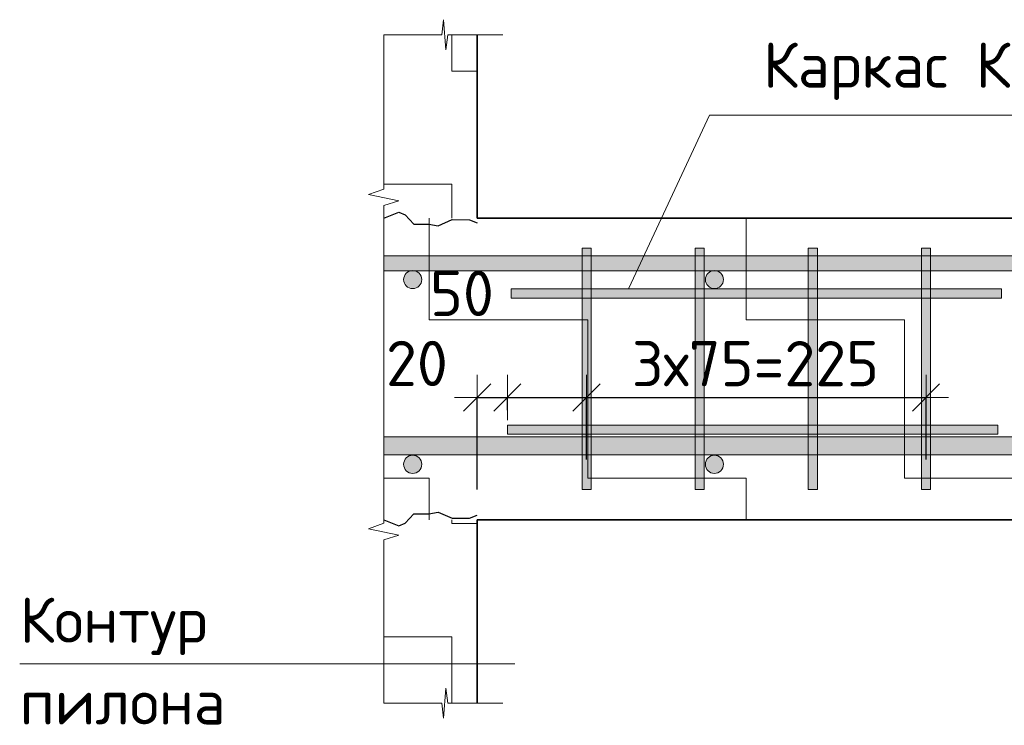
# Model space of a CAD drawing. Header units: metres. Extents: x -38 to 99, y -15 to 21.
# Tile 67 of 88: x 76.589 to 77.241, y 3.091 to 3.559. Entities that reach past the tile are written whole.
import ezdxf

# ---------------------------------------------------------------- set-up
doc = ezdxf.new("R2010")
doc.units = ezdxf.units.M
doc.header["$PDMODE"] = 65
doc.layers.add('XR$3$Размерная линия (1)', color=7, linetype='Continuous', lineweight=13)
doc.layers.add('XR$5$Размерная линия (1)', color=7, linetype='Continuous', lineweight=13)
doc.styles.add('ISOCPEUR', font='txt')
doc.dimstyles.new('DIMSTYLE_23', dxfattribs={"dimtxt": 0.03, "dimasz": 0.03, "dimexe": 0, "dimexo": 0, "dimgap": 0.015, "dimtad": 2, "dimdec": 0, "dimlfac": 1000, "dimrnd": 5, "dimzin": 12, "dimdsep": 46, "dimtxsty": 'ISOCPEUR', "dimblk1": 'ALL_ML_STRICH', "dimblk2": 'ALL_ML_STRICH', "dimsah": 1, "dimcen": 0, "dimclrd": 7, "dimclre": 256, "dimclrt": 7, "dimadec": 0, "dimazin": 0, "dimtfac": 1, "dimtdec": 0, "dimtix": 1, "dimtmove": 2, "dimatfit": 3, "dimfxl": 0, "dimtvp": 1.2, "dimtzin": 0, "dimlwd": 0, "dimlwe": -3, "dimarcsym": 0})
doc.dimstyles.new('DIMSTYLE_24', dxfattribs={"dimtxt": 0.03, "dimasz": 0.03, "dimexe": 0, "dimexo": 0, "dimgap": 0.015, "dimtad": 2, "dimdec": 0, "dimlfac": 1000, "dimrnd": 5, "dimzin": 12, "dimdsep": 46, "dimtxsty": 'ISOCPEUR', "dimblk1": 'ALL_ML_STRICH', "dimblk2": 'ALL_ML_STRICH', "dimsah": 1, "dimcen": 0, "dimclrd": 7, "dimclre": 256, "dimclrt": 7, "dimadec": 0, "dimazin": 0, "dimtfac": 1, "dimtdec": 0, "dimtix": 1, "dimtmove": 2, "dimatfit": 3, "dimfxl": 0, "dimtzin": 0, "dimlwd": 0, "dimlwe": -3, "dimarcsym": 0})
pattern_1 = [(0, (0.15, 0.15), (0.075, 0.075), [0.075, -0.075]), (90, (0.15, 0.15), (-0.075, 0.075), [0.075, -0.075])]
pattern_2 = [(0, (0.21, 0.21), (0.105, 0.105), [0.105, -0.105]), (90, (0.21, 0.21), (-0.105, 0.105), [0.105, -0.105])]

# ---------------------------------------------------------------- blocks, each defined once
blk = doc.blocks.new('ЭЛЕМЕНТ_УЗОРА_9')
at = {"color": 7, "linetype": 'Continuous', "lineweight": 13, "transparency": 33554687}
blk.add_line((76.82986, 3.54913), (76.82986, 3.54913), dxfattribs=at)
for points in [[(76.82986, 3.32759), (76.82986, 3.43592), (76.83986, 3.43902), (76.81986, 3.44323), (76.82986, 3.44678), (76.82986, 3.54913)], [(76.82986, 3.10605), (76.82986, 3.21438), (76.83986, 3.21748), (76.81986, 3.22169), (76.82986, 3.22524), (76.82986, 3.32759)]]:
    blk.add_lwpolyline(points, dxfattribs=at)
blk = doc.blocks.new('ЭЛЕМЕНТ_УЗОРА_10')
at = {"color": 7, "linetype": 'Continuous', "lineweight": 13, "transparency": 33554687}
blk.add_line((76.90886, 3.54913), (76.90886, 3.54913), dxfattribs=at)
blk.add_lwpolyline([(76.82986, 3.54913), (76.86849, 3.54913), (76.8696, 3.55913), (76.8711, 3.53913), (76.87236, 3.54913), (76.90886, 3.54913)], dxfattribs=at)
blk = doc.blocks.new('СЛОЖНЫЙ_ОБЪЕКТ_30')
at = {"linetype": 'Continuous', "lineweight": 13, "transparency": 33554687}
blk.add_hatch(color=7, dxfattribs=at).paths.add_polyline_path([(77.27536, 3.27059), (76.82986, 3.27059), (76.82986, 3.28259), (77.27536, 3.28259)], flags=16)
at = {"color": 7, "linetype": 'Continuous', "lineweight": 13, "transparency": 33554687}
blk.add_lwpolyline([(77.27536, 3.27059), (76.82986, 3.27059), (76.82986, 3.28259), (77.27536, 3.28259), (77.27536, 3.27059)], close=True, dxfattribs=at)
blk = doc.blocks.new('СЛОЖНЫЙ_ОБЪЕКТ_31')
at = {"linetype": 'Continuous', "lineweight": 13, "transparency": 33554687}
blk.add_hatch(color=7, dxfattribs=at).paths.add_polyline_path([(77.27536, 3.39259), (76.82986, 3.39259), (76.82986, 3.40259), (77.27536, 3.40259)], flags=16)
at = {"color": 7, "linetype": 'Continuous', "lineweight": 13, "transparency": 33554687}
blk.add_lwpolyline([(77.27536, 3.39259), (76.82986, 3.39259), (76.82986, 3.40259), (77.27536, 3.40259), (77.27536, 3.39259)], close=True, dxfattribs=at)
blk = doc.blocks.new('ЭЛЕМЕНТ_УЗОРА_12')
at = {"color": 7, "linetype": 'Continuous', "lineweight": 13, "transparency": 33554687}
blk.add_line((76.90886, 3.10605), (76.90886, 3.10605), dxfattribs=at)
blk.add_lwpolyline([(76.82986, 3.10605), (76.86849, 3.10605), (76.8696, 3.09605), (76.8711, 3.11605), (76.87236, 3.10605), (76.90886, 3.10605)], dxfattribs=at)
blk = doc.blocks.new('СЛОЖНЫЙ_ОБЪЕКТ_32')
at = {"linetype": 'Continuous', "lineweight": 13, "true_color": 0xababab, "transparency": 33554687}
blk.add_hatch(color=253, dxfattribs=at).paths.add_polyline_path([(76.9613, 3.24759), (76.9613, 3.40759), (76.9673, 3.40759), (76.9673, 3.24759)], flags=16)
at = {"color": 7, "linetype": 'Continuous', "lineweight": 13, "transparency": 33554687}
blk.add_lwpolyline([(76.9613, 3.24759), (76.9613, 3.40759), (76.9673, 3.40759), (76.9673, 3.24759), (76.9613, 3.24759)], close=True, dxfattribs=at)
blk = doc.blocks.new('СЛОЖНЫЙ_ОБЪЕКТ_33')
at = {"linetype": 'Continuous', "lineweight": 13, "true_color": 0xababab, "transparency": 33554687}
blk.add_hatch(color=253, dxfattribs=at).paths.add_polyline_path([(77.0363, 3.24759), (77.0363, 3.40759), (77.0423, 3.40759), (77.0423, 3.24759)], flags=16)
at = {"color": 7, "linetype": 'Continuous', "lineweight": 13, "transparency": 33554687}
blk.add_lwpolyline([(77.0363, 3.24759), (77.0363, 3.40759), (77.0423, 3.40759), (77.0423, 3.24759), (77.0363, 3.24759)], close=True, dxfattribs=at)
blk = doc.blocks.new('СЛОЖНЫЙ_ОБЪЕКТ_34')
at = {"linetype": 'Continuous', "lineweight": 13, "true_color": 0xababab, "transparency": 33554687}
blk.add_hatch(color=253, dxfattribs=at).paths.add_polyline_path([(77.1113, 3.24759), (77.1113, 3.40759), (77.1173, 3.40759), (77.1173, 3.24759)], flags=16)
at = {"color": 7, "linetype": 'Continuous', "lineweight": 13, "transparency": 33554687}
blk.add_lwpolyline([(77.1113, 3.24759), (77.1113, 3.40759), (77.1173, 3.40759), (77.1173, 3.24759), (77.1113, 3.24759)], close=True, dxfattribs=at)
blk = doc.blocks.new('СЛОЖНЫЙ_ОБЪЕКТ_35')
at = {"linetype": 'Continuous', "lineweight": 13, "true_color": 0xababab, "transparency": 33554687}
blk.add_hatch(color=253, dxfattribs=at).paths.add_polyline_path([(77.1863, 3.24759), (77.1863, 3.40759), (77.1923, 3.40759), (77.1923, 3.24759)], flags=16)
at = {"color": 7, "linetype": 'Continuous', "lineweight": 13, "transparency": 33554687}
blk.add_lwpolyline([(77.1863, 3.24759), (77.1863, 3.40759), (77.1923, 3.40759), (77.1923, 3.24759), (77.1863, 3.24759)], close=True, dxfattribs=at)
blk = doc.blocks.new('СЛОЖНЫЙ_ОБЪЕКТ_36')
at = {"linetype": 'Continuous', "lineweight": 13, "true_color": 0xababab, "transparency": 33554687}
blk.add_hatch(color=253, dxfattribs=at).paths.add_polyline_path([(77.2393, 3.38059), (76.9143, 3.38059), (76.9143, 3.37459), (77.2393, 3.37459)])
at = {"color": 7, "linetype": 'Continuous', "lineweight": 13, "transparency": 33554687}
blk.add_lwpolyline([(77.2393, 3.38059), (76.9143, 3.38059), (76.9143, 3.37459), (77.2393, 3.37459), (77.2393, 3.38059)], close=True, dxfattribs=at)
blk = doc.blocks.new('СЛОЖНЫЙ_ОБЪЕКТ_37')
at = {"linetype": 'Continuous', "lineweight": 13, "true_color": 0xababab, "transparency": 33554687}
blk.add_hatch(color=253, dxfattribs=at).paths.add_polyline_path([(77.23686, 3.29029), (76.91186, 3.29029), (76.91186, 3.28429), (77.23686, 3.28429)])
at = {"color": 7, "linetype": 'Continuous', "lineweight": 13, "transparency": 33554687}
blk.add_lwpolyline([(77.23686, 3.29029), (76.91186, 3.29029), (76.91186, 3.28429), (77.23686, 3.28429), (77.23686, 3.29029)], close=True, dxfattribs=at)
blk = doc.blocks.new('ALL_ML_STRICH')
at = {"color": 0, "linetype": 'ByBlock', "lineweight": -2}
for p, q in [((0, -0.5), (0, 0.5)), ((-0.3, -0.3), (0.3, 0.3)), ((-1, 0), (0.5, 0))]:
    blk.add_line(p, q, dxfattribs=at)
blk = doc.blocks.new('*D189')
at = {"layer": 'DEFPOINTS', "color": 7, "linetype": 'Continuous', "lineweight": 13, "transparency": 33554687}
for p in [(76.89186, 3.30861), (76.91186, 3.28029), (76.89186, 3.22759)]:
    blk.add_point(p, dxfattribs=at)
at = {"layer": 'XR$3$Размерная линия (1)', "color": 9, "linetype": 'Continuous', "lineweight": -2, "true_color": 0xc7c7c7, "transparency": 33554687}
for p, q in [((76.89186, 3.24759), (76.89186, 3.30861)), ((76.91186, 3.30029), (76.91186, 3.30861))]:
    blk.add_line(p, q, dxfattribs=at)
at = {"layer": 'XR$3$Размерная линия (1)', "color": 7, "linetype": 'Continuous', "lineweight": -2, "transparency": 33554687}
blk.add_line((76.89186, 3.30861), (76.91186, 3.30861), dxfattribs=at)
at = {"layer": 'XR$3$Размерная линия (1)', "color": 7, "linetype": 'Continuous', "lineweight": 13, "transparency": 33554687, "xscale": 0.03, "yscale": 0.03, "zscale": 0.03, "rotation": 180}
blk.add_blockref('ALL_ML_STRICH', (76.89186, 3.30861), dxfattribs=at)
at = {"layer": 'XR$3$Размерная линия (1)', "color": 7, "linetype": 'Continuous', "lineweight": 13, "transparency": 33554687, "xscale": 0.03, "yscale": 0.03, "zscale": 0.03}
blk.add_blockref('ALL_ML_STRICH', (76.91186, 3.30861), dxfattribs=at)
at = {"layer": 'XR$3$Размерная линия (1)', "color": 7, "linetype": 'Continuous', "lineweight": 13, "transparency": 33554687, "insert": (76.85189, 3.33123), "char_height": 0.03, "width": 0.06, "attachment_point": 5, "style": 'ISOCPEUR'}
blk.add_mtext('\\A1;{20}', dxfattribs=at)
blk = doc.blocks.new('*D190')
at = {"layer": 'DEFPOINTS', "color": 7, "linetype": 'Continuous', "lineweight": 13, "transparency": 33554687}
for p in [(76.91186, 3.30861), (76.91186, 3.28029), (76.9643, 3.24759)]:
    blk.add_point(p, dxfattribs=at)
at = {"layer": 'XR$3$Размерная линия (1)', "color": 9, "linetype": 'Continuous', "lineweight": -2, "true_color": 0xc7c7c7, "transparency": 33554687}
for p, q in [((76.91186, 3.30029), (76.91186, 3.30861)), ((76.9643, 3.26759), (76.9643, 3.30861))]:
    blk.add_line(p, q, dxfattribs=at)
at = {"layer": 'XR$3$Размерная линия (1)', "color": 7, "linetype": 'Continuous', "lineweight": -2, "transparency": 33554687}
blk.add_line((76.91186, 3.30861), (76.9643, 3.30861), dxfattribs=at)
at = {"layer": 'XR$3$Размерная линия (1)', "color": 7, "linetype": 'Continuous', "lineweight": 13, "transparency": 33554687, "xscale": 0.03, "yscale": 0.03, "zscale": 0.03, "rotation": 180}
blk.add_blockref('ALL_ML_STRICH', (76.91186, 3.30861), dxfattribs=at)
at = {"layer": 'XR$3$Размерная линия (1)', "color": 7, "linetype": 'Continuous', "lineweight": 13, "transparency": 33554687, "xscale": 0.03, "yscale": 0.03, "zscale": 0.03}
blk.add_blockref('ALL_ML_STRICH', (76.9643, 3.30861), dxfattribs=at)
at = {"layer": 'XR$3$Размерная линия (1)', "color": 7, "linetype": 'Continuous', "lineweight": 13, "transparency": 33554687, "insert": (76.88172, 3.37766), "char_height": 0.03, "width": 0.06, "attachment_point": 5, "style": 'ISOCPEUR'}
blk.add_mtext('\\A1;{50}', dxfattribs=at)
blk = doc.blocks.new('*D191')
at = {"layer": 'DEFPOINTS', "color": 7, "linetype": 'Continuous', "lineweight": 13, "transparency": 33554687}
for p in [(76.9643, 3.30861), (76.9643, 3.24759), (77.1893, 3.24759)]:
    blk.add_point(p, dxfattribs=at)
at = {"layer": 'XR$3$Размерная линия (1)', "color": 9, "linetype": 'Continuous', "lineweight": -2, "true_color": 0xc7c7c7, "transparency": 33554687}
for p, q in [((76.9643, 3.26759), (76.9643, 3.30861)), ((77.1893, 3.26759), (77.1893, 3.30861))]:
    blk.add_line(p, q, dxfattribs=at)
at = {"layer": 'XR$3$Размерная линия (1)', "color": 7, "linetype": 'Continuous', "lineweight": -2, "transparency": 33554687}
blk.add_line((76.9643, 3.30861), (77.1893, 3.30861), dxfattribs=at)
at = {"layer": 'XR$3$Размерная линия (1)', "color": 7, "linetype": 'Continuous', "lineweight": 13, "transparency": 33554687, "xscale": 0.03, "yscale": 0.03, "zscale": 0.03, "rotation": 180}
blk.add_blockref('ALL_ML_STRICH', (76.9643, 3.30861), dxfattribs=at)
at = {"layer": 'XR$3$Размерная линия (1)', "color": 7, "linetype": 'Continuous', "lineweight": 13, "transparency": 33554687, "xscale": 0.03, "yscale": 0.03, "zscale": 0.03}
blk.add_blockref('ALL_ML_STRICH', (77.1893, 3.30861), dxfattribs=at)
at = {"layer": 'XR$3$Размерная линия (1)', "color": 7, "linetype": 'Continuous', "lineweight": 13, "transparency": 33554687, "insert": (76.9943, 3.34611), "char_height": 0.03, "width": 0.0015, "attachment_point": 1, "line_spacing_factor": 0.60241, "style": 'ISOCPEUR'}
blk.add_mtext('3х75=225', dxfattribs=at)
blk = doc.blocks.new('ЭЛЕМЕНТ_УЗОРА_20')
at = {"color": 7, "linetype": 'Continuous', "lineweight": 13, "transparency": 33554687}
blk.add_line((76.82986, 3.54913), (76.82986, 3.54913), dxfattribs=at)
for points in [[(76.82986, 3.32759), (76.82986, 3.43592), (76.83986, 3.43902), (76.81986, 3.44323), (76.82986, 3.44678), (76.82986, 3.54913)], [(76.82986, 3.10605), (76.82986, 3.21438), (76.83986, 3.21748), (76.81986, 3.22169), (76.82986, 3.22524), (76.82986, 3.32759)]]:
    blk.add_lwpolyline(points, dxfattribs=at)
blk = doc.blocks.new('ЭЛЕМЕНТ_УЗОРА_21')
at = {"color": 7, "linetype": 'Continuous', "lineweight": 13, "transparency": 33554687}
blk.add_line((76.90886, 3.54913), (76.90886, 3.54913), dxfattribs=at)
blk.add_lwpolyline([(76.82986, 3.54913), (76.86849, 3.54913), (76.8696, 3.55913), (76.8711, 3.53913), (76.87236, 3.54913), (76.90886, 3.54913)], dxfattribs=at)
blk = doc.blocks.new('СЛОЖНЫЙ_ОБЪЕКТ_69')
at = {"linetype": 'Continuous', "lineweight": 13, "transparency": 33554687}
blk.add_hatch(color=7, dxfattribs=at).paths.add_polyline_path([(77.27536, 3.27059), (76.82986, 3.27059), (76.82986, 3.28259), (77.27536, 3.28259)], flags=16)
at = {"color": 7, "linetype": 'Continuous', "lineweight": 13, "transparency": 33554687}
blk.add_lwpolyline([(77.27536, 3.27059), (76.82986, 3.27059), (76.82986, 3.28259), (77.27536, 3.28259), (77.27536, 3.27059)], close=True, dxfattribs=at)
blk = doc.blocks.new('СЛОЖНЫЙ_ОБЪЕКТ_70')
at = {"linetype": 'Continuous', "lineweight": 13, "transparency": 33554687}
blk.add_hatch(color=7, dxfattribs=at).paths.add_polyline_path([(77.27536, 3.39259), (76.82986, 3.39259), (76.82986, 3.40259), (77.27536, 3.40259)], flags=16)
at = {"color": 7, "linetype": 'Continuous', "lineweight": 13, "transparency": 33554687}
blk.add_lwpolyline([(77.27536, 3.39259), (76.82986, 3.39259), (76.82986, 3.40259), (77.27536, 3.40259), (77.27536, 3.39259)], close=True, dxfattribs=at)
blk = doc.blocks.new('ЭЛЕМЕНТ_УЗОРА_23')
at = {"color": 7, "linetype": 'Continuous', "lineweight": 13, "transparency": 33554687}
blk.add_line((76.90886, 3.10605), (76.90886, 3.10605), dxfattribs=at)
blk.add_lwpolyline([(76.82986, 3.10605), (76.86849, 3.10605), (76.8696, 3.09605), (76.8711, 3.11605), (76.87236, 3.10605), (76.90886, 3.10605)], dxfattribs=at)
blk = doc.blocks.new('СЛОЖНЫЙ_ОБЪЕКТ_71')
at = {"linetype": 'Continuous', "lineweight": 13, "true_color": 0xababab, "transparency": 33554687}
blk.add_hatch(color=253, dxfattribs=at).paths.add_polyline_path([(76.9613, 3.24759), (76.9613, 3.40759), (76.9673, 3.40759), (76.9673, 3.24759)], flags=16)
at = {"color": 7, "linetype": 'Continuous', "lineweight": 13, "transparency": 33554687}
blk.add_lwpolyline([(76.9613, 3.24759), (76.9613, 3.40759), (76.9673, 3.40759), (76.9673, 3.24759), (76.9613, 3.24759)], close=True, dxfattribs=at)
blk = doc.blocks.new('СЛОЖНЫЙ_ОБЪЕКТ_72')
at = {"linetype": 'Continuous', "lineweight": 13, "true_color": 0xababab, "transparency": 33554687}
blk.add_hatch(color=253, dxfattribs=at).paths.add_polyline_path([(77.0363, 3.24759), (77.0363, 3.40759), (77.0423, 3.40759), (77.0423, 3.24759)], flags=16)
at = {"color": 7, "linetype": 'Continuous', "lineweight": 13, "transparency": 33554687}
blk.add_lwpolyline([(77.0363, 3.24759), (77.0363, 3.40759), (77.0423, 3.40759), (77.0423, 3.24759), (77.0363, 3.24759)], close=True, dxfattribs=at)
blk = doc.blocks.new('СЛОЖНЫЙ_ОБЪЕКТ_73')
at = {"linetype": 'Continuous', "lineweight": 13, "true_color": 0xababab, "transparency": 33554687}
blk.add_hatch(color=253, dxfattribs=at).paths.add_polyline_path([(77.1113, 3.24759), (77.1113, 3.40759), (77.1173, 3.40759), (77.1173, 3.24759)], flags=16)
at = {"color": 7, "linetype": 'Continuous', "lineweight": 13, "transparency": 33554687}
blk.add_lwpolyline([(77.1113, 3.24759), (77.1113, 3.40759), (77.1173, 3.40759), (77.1173, 3.24759), (77.1113, 3.24759)], close=True, dxfattribs=at)
blk = doc.blocks.new('СЛОЖНЫЙ_ОБЪЕКТ_74')
at = {"linetype": 'Continuous', "lineweight": 13, "true_color": 0xababab, "transparency": 33554687}
blk.add_hatch(color=253, dxfattribs=at).paths.add_polyline_path([(77.1863, 3.24759), (77.1863, 3.40759), (77.1923, 3.40759), (77.1923, 3.24759)], flags=16)
at = {"color": 7, "linetype": 'Continuous', "lineweight": 13, "transparency": 33554687}
blk.add_lwpolyline([(77.1863, 3.24759), (77.1863, 3.40759), (77.1923, 3.40759), (77.1923, 3.24759), (77.1863, 3.24759)], close=True, dxfattribs=at)
blk = doc.blocks.new('СЛОЖНЫЙ_ОБЪЕКТ_75')
at = {"linetype": 'Continuous', "lineweight": 13, "true_color": 0xababab, "transparency": 33554687}
blk.add_hatch(color=253, dxfattribs=at).paths.add_polyline_path([(77.2393, 3.38059), (76.9143, 3.38059), (76.9143, 3.37459), (77.2393, 3.37459)])
at = {"color": 7, "linetype": 'Continuous', "lineweight": 13, "transparency": 33554687}
blk.add_lwpolyline([(77.2393, 3.38059), (76.9143, 3.38059), (76.9143, 3.37459), (77.2393, 3.37459), (77.2393, 3.38059)], close=True, dxfattribs=at)
blk = doc.blocks.new('СЛОЖНЫЙ_ОБЪЕКТ_76')
at = {"linetype": 'Continuous', "lineweight": 13, "true_color": 0xababab, "transparency": 33554687}
blk.add_hatch(color=253, dxfattribs=at).paths.add_polyline_path([(77.23686, 3.29029), (76.91186, 3.29029), (76.91186, 3.28429), (77.23686, 3.28429)])
at = {"color": 7, "linetype": 'Continuous', "lineweight": 13, "transparency": 33554687}
blk.add_lwpolyline([(77.23686, 3.29029), (76.91186, 3.29029), (76.91186, 3.28429), (77.23686, 3.28429), (77.23686, 3.29029)], close=True, dxfattribs=at)
blk = doc.blocks.new('*D402')
at = {"layer": 'DEFPOINTS', "color": 7, "linetype": 'Continuous', "lineweight": 13, "transparency": 33554687}
for p in [(76.89186, 3.30861), (76.91186, 3.28029), (76.89186, 3.22759)]:
    blk.add_point(p, dxfattribs=at)
at = {"layer": 'XR$5$Размерная линия (1)', "color": 9, "linetype": 'Continuous', "lineweight": -2, "true_color": 0xc7c7c7, "transparency": 33554687}
for p, q in [((76.89186, 3.24759), (76.89186, 3.30861)), ((76.91186, 3.30029), (76.91186, 3.30861))]:
    blk.add_line(p, q, dxfattribs=at)
at = {"layer": 'XR$5$Размерная линия (1)', "color": 7, "linetype": 'Continuous', "lineweight": -2, "transparency": 33554687}
blk.add_line((76.89186, 3.30861), (76.91186, 3.30861), dxfattribs=at)
at = {"layer": 'XR$5$Размерная линия (1)', "color": 7, "linetype": 'Continuous', "lineweight": 13, "transparency": 33554687, "xscale": 0.03, "yscale": 0.03, "zscale": 0.03, "rotation": 180}
blk.add_blockref('ALL_ML_STRICH', (76.89186, 3.30861), dxfattribs=at)
at = {"layer": 'XR$5$Размерная линия (1)', "color": 7, "linetype": 'Continuous', "lineweight": 13, "transparency": 33554687, "xscale": 0.03, "yscale": 0.03, "zscale": 0.03}
blk.add_blockref('ALL_ML_STRICH', (76.91186, 3.30861), dxfattribs=at)
at = {"layer": 'XR$5$Размерная линия (1)', "color": 7, "linetype": 'Continuous', "lineweight": 13, "transparency": 33554687, "insert": (76.85189, 3.33123), "char_height": 0.03, "width": 0.06, "attachment_point": 5, "style": 'ISOCPEUR'}
blk.add_mtext('\\A1;{20}', dxfattribs=at)
blk = doc.blocks.new('*D403')
at = {"layer": 'DEFPOINTS', "color": 7, "linetype": 'Continuous', "lineweight": 13, "transparency": 33554687}
for p in [(76.91186, 3.30861), (76.91186, 3.28029), (76.9643, 3.24759)]:
    blk.add_point(p, dxfattribs=at)
at = {"layer": 'XR$5$Размерная линия (1)', "color": 9, "linetype": 'Continuous', "lineweight": -2, "true_color": 0xc7c7c7, "transparency": 33554687}
for p, q in [((76.91186, 3.30029), (76.91186, 3.30861)), ((76.9643, 3.26759), (76.9643, 3.30861))]:
    blk.add_line(p, q, dxfattribs=at)
at = {"layer": 'XR$5$Размерная линия (1)', "color": 7, "linetype": 'Continuous', "lineweight": -2, "transparency": 33554687}
blk.add_line((76.91186, 3.30861), (76.9643, 3.30861), dxfattribs=at)
at = {"layer": 'XR$5$Размерная линия (1)', "color": 7, "linetype": 'Continuous', "lineweight": 13, "transparency": 33554687, "xscale": 0.03, "yscale": 0.03, "zscale": 0.03, "rotation": 180}
blk.add_blockref('ALL_ML_STRICH', (76.91186, 3.30861), dxfattribs=at)
at = {"layer": 'XR$5$Размерная линия (1)', "color": 7, "linetype": 'Continuous', "lineweight": 13, "transparency": 33554687, "xscale": 0.03, "yscale": 0.03, "zscale": 0.03}
blk.add_blockref('ALL_ML_STRICH', (76.9643, 3.30861), dxfattribs=at)
at = {"layer": 'XR$5$Размерная линия (1)', "color": 7, "linetype": 'Continuous', "lineweight": 13, "transparency": 33554687, "insert": (76.88172, 3.37766), "char_height": 0.03, "width": 0.06, "attachment_point": 5, "style": 'ISOCPEUR'}
blk.add_mtext('\\A1;{50}', dxfattribs=at)
blk = doc.blocks.new('*D404')
at = {"layer": 'DEFPOINTS', "color": 7, "linetype": 'Continuous', "lineweight": 13, "transparency": 33554687}
for p in [(76.9643, 3.30861), (76.9643, 3.24759), (77.1893, 3.24759)]:
    blk.add_point(p, dxfattribs=at)
at = {"layer": 'XR$5$Размерная линия (1)', "color": 9, "linetype": 'Continuous', "lineweight": -2, "true_color": 0xc7c7c7, "transparency": 33554687}
for p, q in [((76.9643, 3.26759), (76.9643, 3.30861)), ((77.1893, 3.26759), (77.1893, 3.30861))]:
    blk.add_line(p, q, dxfattribs=at)
at = {"layer": 'XR$5$Размерная линия (1)', "color": 7, "linetype": 'Continuous', "lineweight": -2, "transparency": 33554687}
blk.add_line((76.9643, 3.30861), (77.1893, 3.30861), dxfattribs=at)
at = {"layer": 'XR$5$Размерная линия (1)', "color": 7, "linetype": 'Continuous', "lineweight": 13, "transparency": 33554687, "xscale": 0.03, "yscale": 0.03, "zscale": 0.03, "rotation": 180}
blk.add_blockref('ALL_ML_STRICH', (76.9643, 3.30861), dxfattribs=at)
at = {"layer": 'XR$5$Размерная линия (1)', "color": 7, "linetype": 'Continuous', "lineweight": 13, "transparency": 33554687, "xscale": 0.03, "yscale": 0.03, "zscale": 0.03}
blk.add_blockref('ALL_ML_STRICH', (77.1893, 3.30861), dxfattribs=at)
at = {"layer": 'XR$5$Размерная линия (1)', "color": 7, "linetype": 'Continuous', "lineweight": 13, "transparency": 33554687, "insert": (76.9943, 3.34611), "char_height": 0.03, "width": 0.0015, "attachment_point": 1, "line_spacing_factor": 0.60241, "style": 'ISOCPEUR'}
blk.add_mtext('3х75=225', dxfattribs=at)

msp = doc.modelspace()

# ---------------------------------------------------------------- hatches: boundary and pattern name
at = {"linetype": 'Continuous', "lineweight": 13, "transparency": 33554687}
h = msp.add_hatch(dxfattribs=at)
h.set_pattern_fill('____', scale=0.075, style=0, pattern_type=2)
h.set_pattern_definition(pattern_1)
h.paths.add_polyline_path([(76.89186, 3.42759), (76.89186, 3.54913), (76.82986, 3.54913), (76.82986, 3.42759)], flags=0)
h = msp.add_hatch(dxfattribs=at)
h.set_pattern_fill('____', scale=0.075, style=0, pattern_type=2)
h.set_pattern_definition(pattern_1)
h.paths.add_polyline_path([(76.89186, 3.42759), (76.89186, 3.54913), (76.82986, 3.54913), (76.82986, 3.42759)], flags=0)
h = msp.add_hatch(dxfattribs=at)
h.set_pattern_fill('____', scale=0.105, style=0, pattern_type=2)
h.set_pattern_definition(pattern_2)
h.paths.add_polyline_path([(76.82986, 3.42759), (76.82986, 3.22759), (77.27536, 3.22759), (77.27536, 3.42759)], flags=0)
h = msp.add_hatch(dxfattribs=at)
h.set_pattern_fill('____', scale=0.105, style=0, pattern_type=2)
h.set_pattern_definition(pattern_2)
h.paths.add_polyline_path([(76.82986, 3.42759), (76.82986, 3.22759), (77.27536, 3.22759), (77.27536, 3.42759)], flags=0)
for points in [[(76.85041, 3.39267), (76.84774, 3.39267), (76.84534, 3.39151), (76.84367, 3.38942), (76.84308, 3.38682), (76.84367, 3.38422), (76.84534, 3.38213), (76.84774, 3.38097), (76.85041, 3.38097), (76.85282, 3.38213), (76.85449, 3.38422), (76.85508, 3.38682), (76.85449, 3.38942), (76.85282, 3.39151)], [(76.85041, 3.39267), (76.84774, 3.39267), (76.84534, 3.39151), (76.84367, 3.38942), (76.84308, 3.38682), (76.84367, 3.38422), (76.84534, 3.38213), (76.84774, 3.38097), (76.85041, 3.38097), (76.85282, 3.38213), (76.85449, 3.38422), (76.85508, 3.38682), (76.85449, 3.38942), (76.85282, 3.39151)], [(77.05041, 3.39267), (77.04774, 3.39267), (77.04534, 3.39151), (77.04367, 3.38942), (77.04308, 3.38682), (77.04367, 3.38422), (77.04534, 3.38213), (77.04774, 3.38097), (77.05041, 3.38097), (77.05282, 3.38213), (77.05449, 3.38422), (77.05508, 3.38682), (77.05449, 3.38942), (77.05282, 3.39151)], [(77.05041, 3.39267), (77.04774, 3.39267), (77.04534, 3.39151), (77.04367, 3.38942), (77.04308, 3.38682), (77.04367, 3.38422), (77.04534, 3.38213), (77.04774, 3.38097), (77.05041, 3.38097), (77.05282, 3.38213), (77.05449, 3.38422), (77.05508, 3.38682), (77.05449, 3.38942), (77.05282, 3.39151)], [(76.85041, 3.2702), (76.84774, 3.2702), (76.84534, 3.26904), (76.84367, 3.26695), (76.84308, 3.26435), (76.84367, 3.26174), (76.84534, 3.25966), (76.84774, 3.2585), (76.85041, 3.2585), (76.85282, 3.25966), (76.85449, 3.26174), (76.85508, 3.26435), (76.85449, 3.26695), (76.85282, 3.26904)], [(76.85041, 3.2702), (76.84774, 3.2702), (76.84534, 3.26904), (76.84367, 3.26695), (76.84308, 3.26435), (76.84367, 3.26174), (76.84534, 3.25966), (76.84774, 3.2585), (76.85041, 3.2585), (76.85282, 3.25966), (76.85449, 3.26174), (76.85508, 3.26435), (76.85449, 3.26695), (76.85282, 3.26904)], [(77.05041, 3.2702), (77.04774, 3.2702), (77.04534, 3.26904), (77.04367, 3.26695), (77.04308, 3.26435), (77.04367, 3.26174), (77.04534, 3.25966), (77.04774, 3.2585), (77.05041, 3.2585), (77.05282, 3.25966), (77.05449, 3.26174), (77.05508, 3.26435), (77.05449, 3.26695), (77.05282, 3.26904)], [(77.05041, 3.2702), (77.04774, 3.2702), (77.04534, 3.26904), (77.04367, 3.26695), (77.04308, 3.26435), (77.04367, 3.26174), (77.04534, 3.25966), (77.04774, 3.2585), (77.05041, 3.2585), (77.05282, 3.25966), (77.05449, 3.26174), (77.05508, 3.26435), (77.05449, 3.26695), (77.05282, 3.26904)]]:
    msp.add_hatch(color=7, dxfattribs=at).paths.add_polyline_path(points)
h = msp.add_hatch(dxfattribs=at)
h.set_pattern_fill('____', scale=0.075, style=0, pattern_type=2)
h.set_pattern_definition(pattern_1)
h.paths.add_polyline_path([(76.89186, 3.22759), (76.82986, 3.22759), (76.82986, 3.10605), (76.89186, 3.10605)], flags=0)
h = msp.add_hatch(dxfattribs=at)
h.set_pattern_fill('____', scale=0.075, style=0, pattern_type=2)
h.set_pattern_definition(pattern_1)
h.paths.add_polyline_path([(76.89186, 3.22759), (76.82986, 3.22759), (76.82986, 3.10605), (76.89186, 3.10605)], flags=0)

# ---------------------------------------------------------------- linework, layer by layer
at = {"color": 7, "linetype": 'Continuous', "lineweight": 35, "transparency": 33554687}
for p, q in [((76.89186, 3.42759), (76.89186, 3.54913)), ((76.89186, 3.42759), (76.89186, 3.54913)), ((77.27536, 3.42759), (76.89186, 3.42759)), ((77.27536, 3.42759), (76.89186, 3.42759)), ((76.89186, 3.22759), (76.89186, 3.10605)), ((76.89186, 3.22759), (77.27536, 3.22759)), ((76.89186, 3.22759), (76.89186, 3.10605)), ((76.89186, 3.22759), (77.27536, 3.22759))]:
    msp.add_line(p, q, dxfattribs=at)
at = {"color": 7, "linetype": 'Continuous', "lineweight": 13, "transparency": 33554687}
msp.add_line((76.58862, 3.13202), (76.91686, 3.13202), dxfattribs=at)
msp.add_line((76.58862, 3.13202), (76.91686, 3.13202), dxfattribs=at)
msp.add_lwpolyline([(77.31312, 3.49586), (77.04591, 3.49586), (76.9923, 3.38111)], dxfattribs=at)
msp.add_lwpolyline([(77.31312, 3.49586), (77.04591, 3.49586), (76.9923, 3.38111)], dxfattribs=at)
at = {"color": 7, "linetype": 'Continuous', "lineweight": 25, "transparency": 33554687}
for points in [[(76.82986, 3.42759), (76.83986, 3.43159), (76.84416, 3.42975), (76.84986, 3.42359), (76.85986, 3.42359), (76.86596, 3.42251), (76.87536, 3.42659), (76.88676, 3.42643), (76.89186, 3.42443)], [(76.82986, 3.42759), (76.83986, 3.43159), (76.84416, 3.42975), (76.84986, 3.42359), (76.85986, 3.42359), (76.86596, 3.42251), (76.87536, 3.42659), (76.88676, 3.42643), (76.89186, 3.42443)], [(76.82986, 3.22759), (76.83986, 3.22359), (76.84416, 3.22543), (76.84986, 3.23159), (76.85986, 3.23159), (76.86596, 3.23267), (76.87536, 3.22859), (76.88676, 3.22875), (76.89186, 3.23074)], [(76.82986, 3.22759), (76.83986, 3.22359), (76.84416, 3.22543), (76.84986, 3.23159), (76.85986, 3.23159), (76.86596, 3.23267), (76.87536, 3.22859), (76.88676, 3.22875), (76.89186, 3.23074)]]:
    msp.add_lwpolyline(points, dxfattribs=at)
at = {"color": 7, "linetype": 'Continuous', "lineweight": 18, "transparency": 33554687}
for centre in [(76.84908, 3.38682), (76.84908, 3.38682), (77.04908, 3.38682), (77.04908, 3.38682), (76.84908, 3.26435), (76.84908, 3.26435), (77.04908, 3.26435), (77.04908, 3.26435)]:
    msp.add_circle(centre, 0.006, dxfattribs=at)

# ---------------------------------------------------------------- block references
at = {"color": 7, "linetype": 'Continuous', "lineweight": 13, "transparency": 33554687}
for name in ['ЭЛЕМЕНТ_УЗОРА_10', 'ЭЛЕМЕНТ_УЗОРА_21', 'ЭЛЕМЕНТ_УЗОРА_9', 'ЭЛЕМЕНТ_УЗОРА_20', 'СЛОЖНЫЙ_ОБЪЕКТ_32', 'СЛОЖНЫЙ_ОБЪЕКТ_71', 'СЛОЖНЫЙ_ОБЪЕКТ_33', 'СЛОЖНЫЙ_ОБЪЕКТ_72', 'СЛОЖНЫЙ_ОБЪЕКТ_34', 'СЛОЖНЫЙ_ОБЪЕКТ_73', 'СЛОЖНЫЙ_ОБЪЕКТ_35', 'СЛОЖНЫЙ_ОБЪЕКТ_74', 'СЛОЖНЫЙ_ОБЪЕКТ_31', 'СЛОЖНЫЙ_ОБЪЕКТ_70', 'СЛОЖНЫЙ_ОБЪЕКТ_36', 'СЛОЖНЫЙ_ОБЪЕКТ_75', 'СЛОЖНЫЙ_ОБЪЕКТ_37', 'СЛОЖНЫЙ_ОБЪЕКТ_76', 'СЛОЖНЫЙ_ОБЪЕКТ_30', 'СЛОЖНЫЙ_ОБЪЕКТ_69', 'ЭЛЕМЕНТ_УЗОРА_12', 'ЭЛЕМЕНТ_УЗОРА_23']:
    msp.add_blockref(name, (0, 0), dxfattribs=at)

# ---------------------------------------------------------------- texts
at = {"color": 7, "linetype": 'Continuous', "lineweight": 13, "transparency": 33554687, "insert": (77.19454, 3.52499), "char_height": 0.03, "width": 0.2516296, "attachment_point": 5, "style": 'ISOCPEUR'}
msp.add_mtext('\\A1;{\\fISOCPEUR|i0|b0;\\H0.030000;\\W1.000000;\\C7;Каркас Кр-3}\\P', dxfattribs=at)
msp.add_mtext('\\A1;{\\fISOCPEUR|i0|b0;\\H0.030000;\\W1.000000;\\C7;Каркас Кр-3}\\P', dxfattribs=at)
at = {"color": 7, "linetype": 'Continuous', "lineweight": 13, "transparency": 33554687, "insert": (76.58862, 3.17609), "char_height": 0.03, "width": 0.146025, "attachment_point": 1, "line_spacing_factor": 1.084337}
msp.add_mtext('\\A1;{\\fISOCPEUR|i0|b0;\\H0.030000;\\W1.000000;\\C7;Контур}\\P{\\fISOCPEUR|i0|b0;\\H0.030000;\\W1.000000;\\C7;пилона}\\P', dxfattribs=at)
msp.add_mtext('\\A1;{\\fISOCPEUR|i0|b0;\\H0.030000;\\W1.000000;\\C7;Контур}\\P{\\fISOCPEUR|i0|b0;\\H0.030000;\\W1.000000;\\C7;пилона}\\P', dxfattribs=at)

# ---------------------------------------------------------------- dimensions: what is measured, and where the dimension line sits
at = {"layer": 'XR$3$Размерная линия (1)', "color": 7, "linetype": 'Continuous', "lineweight": 13, "transparency": 33554687}
for base, p1, p2, picture, middle in [((76.9643, 3.30861), (76.91186, 3.30029), (76.9643, 3.26759), '*D190', (76.88172, 3.37766)), ((76.91186, 3.30861), (76.89186, 3.24759), (76.91186, 3.30029), '*D189', (76.85189, 3.33123))]:
    dim = msp.add_linear_dim(base=base, p1=p1, p2=p2, dimstyle='DIMSTYLE_23', override={"dimpost": '<>', "dimclrd": 7, "dimclre": 9, "dimclrt": 7, "dimlwd": 0, "dimlwe": 65533}, dxfattribs=at)
    dim.commit()
    dim.dimension.update_dxf_attribs({"geometry": picture, "text_midpoint": middle, "dimtype": 160})
dim = msp.add_linear_dim(base=(77.1893, 3.30861), p1=(76.9643, 3.26759), p2=(77.1893, 3.26759), text='3х75=225', dimstyle='DIMSTYLE_24', override={"dimpost": '<>', "dimclrd": 7, "dimclre": 9, "dimclrt": 7, "dimlwd": 0, "dimlwe": 65533}, dxfattribs=at)
dim.commit()
dim.dimension.update_dxf_attribs({"geometry": '*D191', "text_midpoint": (77.0768, 3.32361), "dimtype": 160})
at = {"layer": 'XR$5$Размерная линия (1)', "color": 7, "linetype": 'Continuous', "lineweight": 13, "transparency": 33554687}
for base, p1, p2, picture, middle in [((76.9643, 3.30861), (76.91186, 3.30029), (76.9643, 3.26759), '*D403', (76.88172, 3.37766)), ((76.91186, 3.30861), (76.89186, 3.24759), (76.91186, 3.30029), '*D402', (76.85189, 3.33123))]:
    dim = msp.add_linear_dim(base=base, p1=p1, p2=p2, dimstyle='DIMSTYLE_23', override={"dimpost": '<>', "dimclrd": 7, "dimclre": 9, "dimclrt": 7, "dimlwd": 0, "dimlwe": 65533}, dxfattribs=at)
    dim.commit()
    dim.dimension.update_dxf_attribs({"geometry": picture, "text_midpoint": middle, "dimtype": 160})
dim = msp.add_linear_dim(base=(77.1893, 3.30861), p1=(76.9643, 3.26759), p2=(77.1893, 3.26759), text='3х75=225', dimstyle='DIMSTYLE_24', override={"dimpost": '<>', "dimclrd": 7, "dimclre": 9, "dimclrt": 7, "dimlwd": 0, "dimlwe": 65533}, dxfattribs=at)
dim.commit()
dim.dimension.update_dxf_attribs({"geometry": '*D404', "text_midpoint": (77.0768, 3.32361), "dimtype": 160})

doc.saveas('drawing.dxf')
